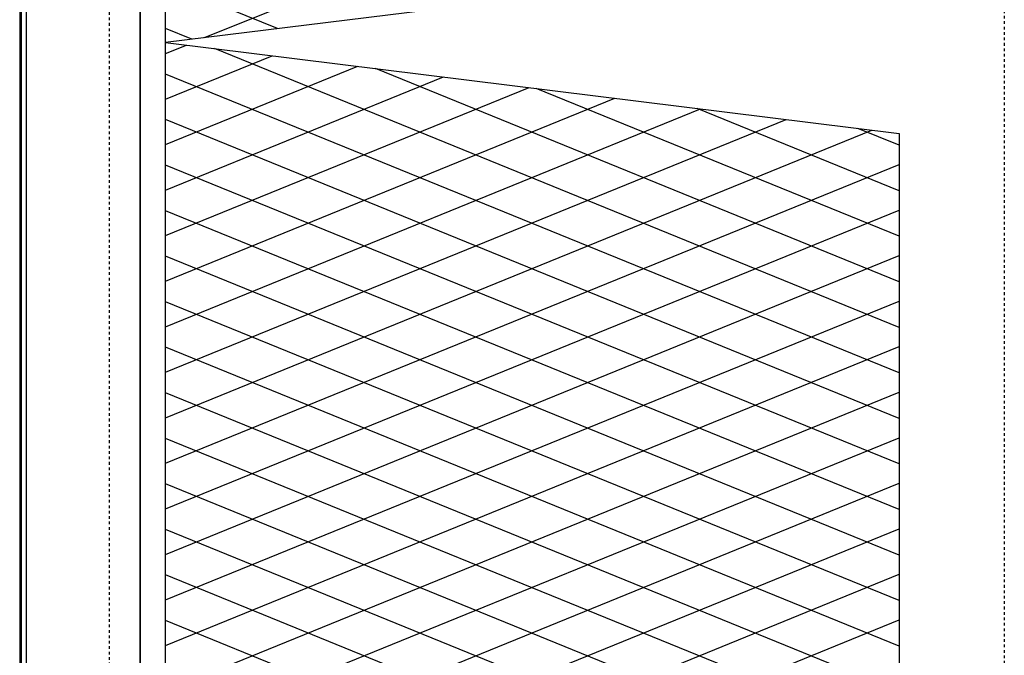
# Model space of a CAD drawing. Header units: millimetres. Extents: x -56303 to -45239, y -20463 to -4540.
# Tile 148 of 256: x -49585 to -49549, y -15340 to -15317. Entities that reach past the tile are written whole.
import ezdxf

# ---------------------------------------------------------------- set-up
doc = ezdxf.new("R2010")
doc.units = ezdxf.units.MM
doc.linetypes.add('Dashed3cust', pattern=[2, 1, -1])
doc.layers.add('_HVAC_urzadzenia', color=220, linetype='Continuous', lineweight=35)

# ---------------------------------------------------------------- blocks, each defined once
blk = doc.blocks.new('A$C69557CD5')
at = {"linetype": 'Dashed3cust', "lineweight": -3}
for p, q in [((417.17, 119.69), (417.17, 895.31)), ((747.37, 895.31), (747.37, 119.69))]:
    blk.add_line(p, q, dxfattribs=at)
at = {"lineweight": -3}
for p, q in [((384.56, 130), (384.56, 885)), ((384.56, 130), (384.56, 885)), ((386.56, 130), (386.56, 885)), ((428.56, 130), (428.56, 885)), ((428.56, 884.54), (428.56, 130.46)), ((437.89, 130.46), (437.89, 884.54)), ((437.89, 507.5), (437.89, 859.83)), ((452.3, 509.29), (708.56, 613.67)), ((708.56, 541.11), (437.89, 507.5)), ((479.14, 512.62), (437.89, 529.42)), ((447.53, 508.7), (437.89, 512.62)), ((437.89, 155.17), (437.89, 507.5)), ((437.89, 507.5), (708.56, 473.89)), ((437.89, 503.42), (445.57, 506.55)), ((708.56, 402.37), (455.98, 505.25)), ((437.89, 486.62), (477.18, 502.62)), ((437.89, 469.82), (508.79, 498.7)), ((708.56, 419.17), (515.32, 497.88)), ((708.56, 385.57), (437.89, 495.82)), ((437.89, 453.02), (540.4, 494.77)), ((437.89, 436.22), (572.01, 490.84)), ((708.56, 435.97), (574.66, 490.52)), ((437.89, 419.42), (603.62, 486.92)), ((437.89, 402.62), (635.23, 482.99)), ((708.56, 452.77), (634, 483.15)), ((437.89, 385.81), (666.84, 479.07)), ((708.56, 368.77), (437.89, 479.02)), ((437.89, 369.01), (698.45, 475.14)), ((708.56, 469.58), (693.34, 475.78)), ((708.56, 473.89), (708.56, 188.78)), ((437.89, 352.21), (708.56, 462.46)), ((708.56, 351.97), (437.89, 462.22)), ((437.89, 335.41), (708.56, 445.66)), ((708.56, 335.17), (437.89, 445.42)), ((437.89, 318.61), (708.56, 428.86)), ((708.56, 318.37), (437.89, 428.61)), ((437.89, 301.81), (708.56, 412.06)), ((708.56, 301.57), (437.89, 411.81)), ((437.89, 285.01), (708.56, 395.26)), ((708.56, 284.77), (437.89, 395.01)), ((437.89, 268.21), (708.56, 378.46)), ((708.56, 267.97), (437.89, 378.21)), ((437.89, 251.41), (708.56, 361.65)), ((708.56, 251.16), (437.89, 361.41)), ((437.89, 234.61), (708.56, 344.85)), ((708.56, 234.36), (437.89, 344.61)), ((437.89, 217.81), (708.56, 328.05)), ((708.56, 217.56), (437.89, 327.81)), ((437.89, 201.01), (708.56, 311.25)), ((708.56, 200.76), (437.89, 311.01)), ((437.89, 184.2), (708.56, 294.45)), ((699.49, 187.65), (437.89, 294.21))]:
    blk.add_line(p, q, dxfattribs=at)
at = {"linetype": 'Continuous', "lineweight": -3}
for p, q in [((384.06, 855), (384.06, 160)), ((384.56, 855), (384.56, 160))]:
    blk.add_line(p, q, dxfattribs=at)

msp = doc.modelspace()

# ---------------------------------------------------------------- block references
at = {"layer": '_HVAC_urzadzenia', "xscale": 0.09999999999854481, "yscale": 0.1000000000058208, "zscale": 0.1}
msp.add_blockref('A$C69557CD5', (-49623.4, -15368.138), dxfattribs=at)

doc.saveas('drawing.dxf')
